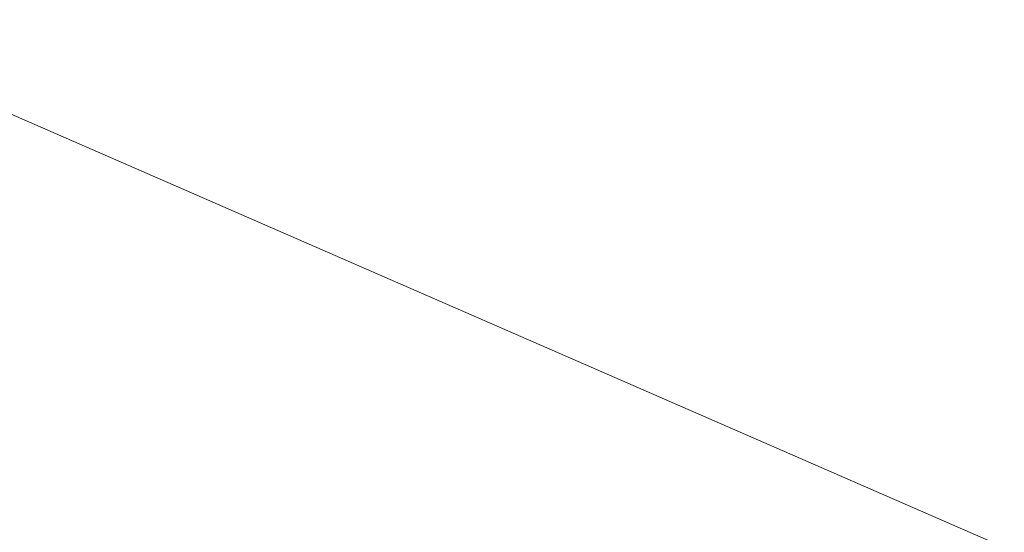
# Model space of a CAD drawing. Header units: metres. Extents: x -5203299 to 2078834, y 245743 to 5816291.
# Tile 154 of 256: x 366321.1433 to 366321.2532, y 5814087.3872 to 5814087.4444. Entities that reach past the tile are written whole.
import ezdxf

# ---------------------------------------------------------------- set-up
doc = ezdxf.new("R2010")
doc.units = ezdxf.units.M
doc.header["$LTSCALE"] = 0.5
doc.layers.add('30 -39 Baustelle- Fläche', color=7, linetype='Continuous', lineweight=15)
doc.layers.add('Keine', color=7, linetype='Continuous', lineweight=9)

# ---------------------------------------------------------------- blocks, each defined once
blk = doc.blocks.new('Gruppe-12227')
at = {"layer": 'Keine', "color": 7, "flags": 128}
blk.add_lwpolyline([(-268.60163, -119.60821), (-271.68527, -118.26351)], dxfattribs=at)
blk = doc.blocks.new('Gruppe-12238')
at = {"layer": 'Keine', "color": 7}
blk.add_blockref('Gruppe-12227', (0, 0), dxfattribs=at)
blk = doc.blocks.new('Gruppe-12239')
at = {"layer": 'Keine', "color": 7}
blk.add_blockref('Gruppe-12238', (0, 0), dxfattribs=at)
blk = doc.blocks.new('Gruppe-12241')
at = {"layer": 'Keine', "color": 7}
blk.add_blockref('Gruppe-12239', (0, 0), dxfattribs=at)
blk = doc.blocks.new('Gruppe-12242')
at = {"layer": 'Keine', "color": 7}
blk.add_blockref('Gruppe-12241', (0, 0), dxfattribs=at)
blk = doc.blocks.new('_BE Phase 5 (3D)')
at = {"layer": '30 -39 Baustelle- Fläche', "color": 7}
blk.add_blockref('Gruppe-12242', (0, 0), dxfattribs=at)

msp = doc.modelspace()

# ---------------------------------------------------------------- block references
at = {"layer": 'Keine', "color": 1}
msp.add_blockref('_BE Phase 5 (3D)', (366592.80349, 5814205.70793), dxfattribs=at)

doc.saveas('drawing.dxf')
